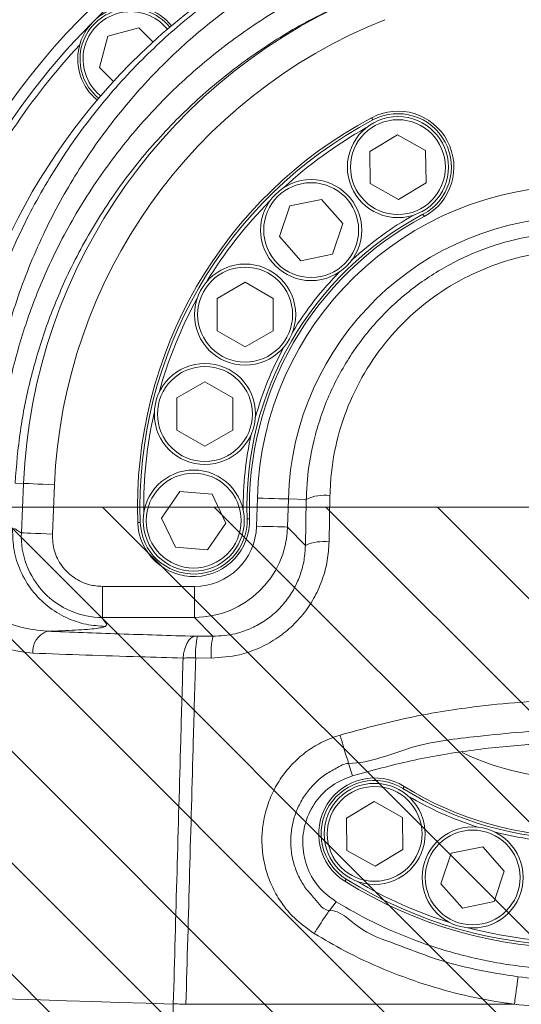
# Model space of a CAD drawing. Header units: millimetres. Extents: x 0 to 8410, y 0 to 5940.
# Tile 167 of 180: x 6847 to 6927, y 3998 to 4156. Entities that reach past the tile are written whole.
import ezdxf

# ---------------------------------------------------------------- set-up
doc = ezdxf.new("R2010")
doc.units = ezdxf.units.MM
doc.header["$LTSCALE"] = 10
doc.linetypes.add('CENTERX2', pattern=[20.32, 12.7, -2.54, 2.54, -2.54])

msp = doc.modelspace()

# ---------------------------------------------------------------- hatches: boundary and pattern name
at = {"linetype": 'Continuous'}
h = msp.add_hatch(dxfattribs=at)
h.set_pattern_fill('ANSI31', color=8, scale=4, angle=90, style=0)
h.paths.add_polyline_path([(6811.73, 4077.87), (6811.73, 3177.87), (7061.73, 3177.87), (7061.73, 4077.87)], flags=0)

# ---------------------------------------------------------------- linework, layer by layer
at = {"color": 7, "linetype": 'Continuous', "lineweight": 0}
for p, q in [((6860.94, 4153.67), (6865.95, 4155.02)), ((6865.95, 4155.02), (6868.22, 4152.75)), ((6859.59, 4148.65), (6860.94, 4153.67)), ((6861.85, 4146.39), (6859.59, 4148.65)), ((6903.09, 4135.15), (6907.56, 4137.81)), ((6907.56, 4137.81), (6912.09, 4135.27)), ((6903.16, 4129.95), (6903.09, 4135.15)), ((6912.09, 4135.27), (6912.16, 4130.08)), ((6907.7, 4127.42), (6903.16, 4129.95)), ((6912.16, 4130.08), (6907.7, 4127.42)), ((6890.22, 4126.36), (6895.31, 4127.4)), ((6895.31, 4127.4), (6898.76, 4123.51)), ((6888.57, 4121.43), (6890.22, 4126.36)), ((6898.76, 4123.51), (6897.11, 4118.58)), ((6892.02, 4117.54), (6888.57, 4121.43)), ((6897.11, 4118.58), (6892.02, 4117.54)), ((6878.54, 4111.47), (6883.04, 4114.07)), ((6883.04, 4114.07), (6887.54, 4111.47)), ((6878.54, 4106.27), (6878.54, 4111.47)), ((6887.54, 4111.47), (6887.54, 4106.27)), ((6883.04, 4103.67), (6878.54, 4106.27)), ((6887.54, 4106.27), (6883.04, 4103.67)), ((6872.08, 4095.47), (6876.58, 4098.07)), ((6876.58, 4098.07), (6881.08, 4095.47)), ((6872.08, 4090.27), (6872.08, 4095.47)), ((6881.08, 4095.47), (6881.08, 4090.27)), ((6876.58, 4087.67), (6872.08, 4090.27)), ((6881.08, 4090.27), (6876.58, 4087.67)), ((6869.59, 4076.13), (6872.55, 4080.4)), ((6872.55, 4080.4), (6877.72, 4079.98)), ((6877.72, 4079.98), (6879.95, 4075.29)), ((6811.73, 4077.87), (7061.73, 4077.87)), ((6871.82, 4071.43), (6869.59, 4076.13)), ((6879.95, 4075.29), (6877, 4071.01)), ((6877, 4071.01), (6871.82, 4071.43)), ((6899.7, 4036.63), (6900.34, 4034.65)), ((6899.34, 4027.83), (6903.81, 4030.49)), ((6903.81, 4030.49), (6908.34, 4027.95)), ((6899.42, 4022.63), (6899.34, 4027.83)), ((6908.34, 4027.95), (6908.41, 4022.76)), ((6903.95, 4020.1), (6899.42, 4022.63)), ((6908.41, 4022.76), (6903.95, 4020.1)), ((6916.2, 4022.16), (6921.29, 4023.2)), ((6921.29, 4023.2), (6924.74, 4019.31)), ((6914.55, 4017.23), (6916.2, 4022.16)), ((6924.74, 4019.31), (6923.09, 4014.39)), ((6918, 4013.34), (6914.55, 4017.23)), ((6896.61, 4012.97), (6897.69, 4014.36)), ((6896.61, 4012.97), (6896.61, 4012.97)), ((6923.09, 4014.39), (6918, 4013.34))]:
    msp.add_line(p, q, dxfattribs=at)
at = {"color": 8, "linetype": 'Continuous', "lineweight": 0}
for p, q in [((6859.21, 4144.6), (6859.79, 4144.07)), ((6846.03, 4081.75), (6847.38, 4081.7)), ((6847.04, 4073.75), (6847.38, 4081.7)), ((6852.37, 4081.48), (6852.03, 4073.54)), ((6896.69, 4079.73), (6896.55, 4072.27)), ((6884.88, 4074.82), (6885.01, 4079.34)), ((6890, 4079.2), (6889.87, 4074.68)), ((6892.89, 4079.11), (6890, 4079.2)), ((6892.75, 4071.72), (6892.89, 4079.11)), ((6889.87, 4074.68), (6892.75, 4071.72)), ((6860.1, 4065.12), (6860.1, 4060.12)), ((6860.1, 4065.12), (6874.9, 4065.12)), ((6874.9, 4065.12), (6874.9, 4060.12)), ((6874.9, 4060.12), (6860.1, 4060.12)), ((6877.85, 4057.09), (6874.9, 4060.12)), ((6875.38, 4057.09), (6877.85, 4057.09)), ((6877.57, 4053.59), (6875.09, 4053.6)), ((6926.38, 3997.87), (6926.38, 3997.87))]:
    msp.add_line(p, q, dxfattribs=at)
at = {"color": 7, "linetype": 'CENTERX2', "lineweight": 0}
msp.add_line((6705.01, 4077.87), (7227.88, 4077.87), dxfattribs=at)
at = {"color": 8, "linetype": 'Continuous', "lineweight": 0, "flags": 128}
for points in [[(6903.4, 4140.56), (6903.41, 4140.55), (6903.42, 4140.53), (6903.43, 4140.5), (6903.46, 4140.46), (6903.49, 4140.4), (6903.52, 4140.34), (6903.55, 4140.28), (6903.59, 4140.21)], [(6911.85, 4124.67), (6911.85, 4124.67), (6911.84, 4124.69), (6911.82, 4124.73), (6911.8, 4124.77), (6911.77, 4124.82), (6911.74, 4124.89), (6911.7, 4124.95), (6911.66, 4125.02)], [(6852.37, 4081.48), (6851.43, 4081.52), (6850.52, 4081.56), (6849.68, 4081.6), (6848.93, 4081.63), (6848.31, 4081.66), (6847.83, 4081.68), (6847.52, 4081.69), (6847.38, 4081.7)], [(6890, 4079.2), (6889.86, 4079.2), (6889.55, 4079.21), (6889.07, 4079.22), (6888.45, 4079.24), (6887.7, 4079.26), (6886.86, 4079.28), (6885.95, 4079.31), (6885.01, 4079.34)], [(6883.37, 4076.01), (6883.44, 4076.01), (6883.52, 4076.01), (6883.59, 4076.02), (6883.65, 4076.02), (6883.7, 4076.02), (6883.74, 4076.02), (6883.76, 4076.02), (6883.77, 4076.02)], [(6884.88, 4074.82), (6885.83, 4074.79), (6886.73, 4074.77), (6887.58, 4074.74), (6888.32, 4074.72), (6888.94, 4074.7), (6889.42, 4074.69), (6889.73, 4074.68), (6889.87, 4074.68)], [(6852.03, 4073.54), (6851.09, 4073.58), (6850.18, 4073.62), (6849.34, 4073.66), (6848.59, 4073.69), (6847.97, 4073.71), (6847.49, 4073.73), (6847.18, 4073.75), (6847.04, 4073.75)], [(6874.97, 4057.1), (6874.64, 4057.01), (6874.31, 4056.79), (6874, 4056.47), (6873.72, 4056.04), (6873.49, 4055.52), (6873.29, 4054.93), (6873.15, 4054.28), (6873.06, 4053.59)], [(6908.44, 4032.59), (6908.48, 4032.65), (6908.52, 4032.72), (6908.55, 4032.77), (6908.59, 4032.83), (6908.61, 4032.87), (6908.63, 4032.9), (6908.64, 4032.92), (6908.65, 4032.92)], [(6899.32, 4018), (6899.28, 4017.93), (6899.24, 4017.87), (6899.2, 4017.81), (6899.17, 4017.76), (6899.15, 4017.72), (6899.13, 4017.69), (6899.11, 4017.67), (6899.11, 4017.66)]]:
    msp.add_lwpolyline(points, dxfattribs=at)
at = {"color": 7, "linetype": 'Continuous', "lineweight": 0, "flags": 128}
msp.add_lwpolyline([(6838, 3998.92), (6841.98, 3998.8), (6846.03, 3998.67), (6850.14, 3998.55), (6854.3, 3998.42), (6858.52, 3998.29), (6862.79, 3998.16), (6867.12, 3998.03), (6871.49, 3997.9)], dxfattribs=at)
at = {"color": 7, "linetype": 'Continuous', "lineweight": 0}
for centre, radius in [((6907.63, 4132.61), 8.13), ((6893.67, 4122.47), 8.13), ((6883.04, 4108.87), 8.14), ((6876.58, 4092.87), 8.14), ((6874.77, 4075.71), 8.14), ((6903.88, 4025.29), 8.13), ((6919.65, 4018.27), 8.13)]:
    msp.add_circle(centre, radius, dxfattribs=at)
at = {"color": 8, "linetype": 'Continuous', "lineweight": 0}
for centre, radius in [((6907.63, 4132.61), 7.63), ((6893.67, 4122.47), 7.63), ((6883.04, 4108.87), 7.64), ((6876.58, 4092.87), 7.64), ((6874.77, 4075.71), 7.63), ((6903.88, 4025.29), 7.63), ((6919.65, 4018.27), 7.63)]:
    msp.add_circle(centre, radius, dxfattribs=at)
at = {"color": 7, "linetype": 'Continuous', "lineweight": 0}
for centre, radius, start, end in [((6936.73, 4077.87), 112.29, 58.4895, 155.4287), ((6936.73, 4077.87), 110.5, 6.9455, 200.833), ((6936.73, 4077.87), 101.5, 3.2825, 177.5483), ((6864.61, 4150), 8.5, 39.2409, 230.7591), ((6864.61, 4150), 8.13, 39.1923, 230.8077), ((6936.73, 4077.87), 109.5, 137.1687, 155.3313), ((6907.63, 4132.61), 9, 298, 118), ((6936.73, 4077.87), 71, 118, 182), ((6936.73, 4077.87), 70, 119.2837, 132.7187), ((6936.73, 4077.87), 70, 135.2805, 148.7187), ((6936.73, 4077.87), 53, 118, 182), ((6936.73, 4077.87), 54, 119.4599, 132.535), ((6936.73, 4077.87), 54, 135.4642, 148.535), ((6936.73, 4077.87), 70, 151.2805, 164.7187), ((6936.73, 4077.87), 54, 151.4642, 164.535), ((6936.73, 4077.87), 70, 167.2805, 180.7187), ((6936.73, 4077.87), 54, 167.4642, 180.535), ((6874.77, 4075.71), 9, 182, 2), ((6903.88, 4025.29), 9, 58, 238), ((6936.73, 4077.87), 53, 238, 302), ((6936.74, 4077.87), 54, 239.4599, 252.535), ((6936.74, 4077.87), 54, 255.4642, 268.535), ((6936.73, 4077.87), 71, 238, 302), ((6936.74, 4077.87), 70, 239.2837, 252.7187), ((6936.74, 4077.87), 70, 255.2805, 268.7187)]:
    msp.add_arc(centre, radius, start, end, dxfattribs=at)
at = {"color": 8, "linetype": 'Continuous', "lineweight": 0}
for centre, radius, start, end in [((6936.73, 4077.87), 89.43, 111.6771, 177.5483), ((6864.61, 4150), 7.64, 39.1022, 225), ((6936.73, 4077.87), 84.44, 111.6771, 177.5483), ((6936.73, 4077.87), 70.6, 118, 182), ((6907.63, 4132.61), 8.6, 298, 118), ((6936.73, 4077.87), 51.74, 1.6236, 178.3764), ((6936.73, 4077.87), 53.4, 118, 182), ((6936.73, 4077.87), 46.75, 1.6236, 178.3764), ((6895.76, 4073.4), 6.4, 81.6693, 116.7041), ((6876.4, 3776.8), 298.78, 91.9599, 92.0366), ((6874.77, 4075.71), 8.6, 182, 2), ((6860.11, 4073.2), 13.08, 177.5936, 269.9545), ((6895.6, 4065.4), 6.94, 82.1351, 114.29), ((6852.37, 4054.61), 3.49, 109.8203, 183.8368), ((6888.13, 4054.27), 13.06, 167.4941, 182.9409), ((6891.15, 4054.26), 13.59, 167.9932, 182.829), ((6936.73, 4077.87), 43.73, 244.6025, 295.2097), ((6903.88, 4025.29), 8.6, 58, 238), ((6936.73, 4077.87), 53.4, 238, 302), ((6936.73, 4077.87), 70.6, 238, 302)]:
    msp.add_arc(centre, radius, start, end, dxfattribs=at)
for major_axis, ratio, start_param, end_param in [((6.99, -7.19), 0.99734, 5.513287, 7.053084), ((-10.46, 10.77), 0.999109, 2.371694, 3.911491)]:
    msp.add_ellipse((6874.87, 4075.13), major_axis=major_axis, ratio=ratio, start_param=start_param, end_param=end_param, dxfattribs=at)
for points, knots in [([(6837.19, 4082.13), (6837.31, 4084.46), (6837.59, 4089.75), (6838.83, 4097.9), (6840.88, 4106.52), (6843.67, 4114.9), (6847.47, 4123.69), (6852.51, 4132.73), (6858.95, 4141.78), (6866.15, 4149.86), (6873.97, 4156.92), (6882.25, 4162.99), (6891.03, 4168.14), (6900.21, 4172.32), (6909.67, 4175.51), (6918.18, 4177.52), (6923.54, 4178.23), (6925.57, 4178.5)], [0, 0, 0, 0, 0.0487916, 0.1109821, 0.1734065, 0.2358393, 0.298042, 0.3767454, 0.455674, 0.534373, 0.6064809, 0.6787702, 0.7508559, 0.8197615, 0.8888525, 0.9577349, 1, 1, 1, 1]), ([(6924.92, 4176.1), (6923.33, 4175.87), (6918.55, 4175.19), (6910.73, 4173.33), (6901.64, 4170.22), (6892.82, 4166.17), (6884.4, 4161.17), (6876.44, 4155.28), (6868.94, 4148.43), (6862.03, 4140.59), (6855.85, 4131.81), (6850.57, 4122.23), (6846.32, 4111.88), (6843.24, 4100.89), (6841.62, 4091.11), (6841.3, 4085.02), (6841.18, 4082.77)], [0, 0, 0, 0, 0.034448, 0.103526, 0.17282, 0.241925, 0.314486, 0.387254, 0.459842, 0.539331, 0.619052, 0.698548, 0.782498, 0.866712, 0.950644, 1, 1, 1, 1]), ([(6843.03, 4082.49), (6843.27, 4085.41), (6843.75, 4091.28), (6845.5, 4099.9), (6847.96, 4108.31), (6851.42, 4116.99), (6856.04, 4125.8), (6861.95, 4134.53), (6868.64, 4142.38), (6875.99, 4149.28), (6883.85, 4155.26), (6892.21, 4160.35), (6900.99, 4164.49), (6910.07, 4167.68), (6918.09, 4169.65), (6923.06, 4170.38), (6924.85, 4170.64)], [0, 0, 0, 0, 0.067252, 0.134793, 0.202347, 0.269616, 0.351167, 0.432958, 0.514507, 0.590205, 0.666101, 0.741778, 0.814271, 0.886966, 0.959435, 1, 1, 1, 1]), ([(6903.7, 4160.98), (6900.37, 4159.56), (6894.09, 4156.87), (6885.56, 4151.66), (6877.95, 4145.94), (6870.84, 4139.3), (6864.37, 4131.77), (6858.64, 4123.38), (6854.16, 4114.92), (6850.81, 4106.58), (6848.42, 4098.5), (6846.72, 4090.21), (6846.26, 4084.57), (6846.03, 4081.75)], [0, 0, 0, 0, 0.103082, 0.194749, 0.28668, 0.378372, 0.477003, 0.575927, 0.674557, 0.755756, 0.837299, 0.918825, 1, 1, 1, 1]), ([(6892.89, 4079.11), (6892.93, 4080.15), (6893.07, 4083.69), (6894.18, 4089.65), (6896.68, 4096.66), (6900.33, 4103.08), (6904.89, 4108.74), (6910.32, 4113.54), (6916.42, 4117.39), (6923.07, 4120.18), (6930.11, 4121.87), (6937.37, 4122.35), (6944.71, 4121.65), (6951.86, 4119.68), (6958.67, 4116.53), (6964.86, 4112.22), (6970.26, 4106.9), (6974.65, 4100.73), (6977.92, 4093.92), (6980.05, 4086.64), (6980.41, 4081.62), (6980.58, 4079.11)], [0, 0, 0, 0, 0.023038, 0.078459, 0.13388, 0.187573, 0.241263, 0.29406, 0.346852, 0.399245, 0.451634, 0.504672, 0.557711, 0.612042, 0.666378, 0.721804, 0.777236, 0.83293, 0.888628, 0.944315, 1, 1, 1, 1]), ([(6976.78, 4079.73), (6976.62, 4082.03), (6976.3, 4086.63), (6974.36, 4093.31), (6971.38, 4099.56), (6967.37, 4105.22), (6962.44, 4110.11), (6956.79, 4114.07), (6950.56, 4116.97), (6944.03, 4118.77), (6937.32, 4119.42), (6930.68, 4118.97), (6924.24, 4117.42), (6918.16, 4114.86), (6912.59, 4111.33), (6907.62, 4106.91), (6903.45, 4101.69), (6900.12, 4095.79), (6897.85, 4089.36), (6896.86, 4083.91), (6896.73, 4080.68), (6896.69, 4079.73)], [0, 0, 0, 0, 0.055837, 0.111674, 0.167472, 0.223266, 0.278682, 0.33409, 0.388292, 0.442488, 0.495343, 0.548198, 0.600447, 0.652702, 0.705459, 0.758223, 0.812254, 0.86629, 0.921594, 0.976899, 1, 1, 1, 1]), ([(6845.63, 4074.31), (6845.77, 4074.37), (6846.04, 4074.5), (6846.5, 4073.99), (6846.84, 4073.84), (6847.04, 4073.75)], [0, 0, 0, 0, 0.279435, 0.559783, 1, 1, 1, 1]), ([(6860.6, 4058.69), (6859.55, 4058.76), (6857.38, 4058.9), (6854.19, 4060.01), (6851.2, 4061.85), (6848.65, 4064.42), (6846.8, 4067.54), (6845.71, 4070.92), (6845.66, 4073.21), (6845.63, 4074.31)], [0, 0, 0, 0, 0.130549, 0.270018, 0.415563, 0.563448, 0.716385, 0.863016, 1, 1, 1, 1]), ([(6852.03, 4073.54), (6852.08, 4072.63), (6852.18, 4070.81), (6853.47, 4068.33), (6855.44, 4066.42), (6857.77, 4065.3), (6859.39, 4065.17), (6860.1, 4065.12)], [0, 0, 0, 0, 0.208822, 0.417643, 0.626834, 0.836229, 1, 1, 1, 1]), ([(6896.55, 4072.27), (6896.48, 4071.27), (6896.35, 4069.28), (6895.57, 4066.32), (6894.33, 4063.48), (6892.63, 4060.84), (6890.5, 4058.52), (6888, 4056.57), (6885.19, 4055.07), (6881.71, 4053.85), (6879.11, 4053.69), (6877.57, 4053.59)], [0, 0, 0, 0, 0.102541, 0.205071, 0.311166, 0.417249, 0.523264, 0.629274, 0.736993, 0.844713, 1, 1, 1, 1]), ([(6877.85, 4057.09), (6879.06, 4057.16), (6881.1, 4057.29), (6883.84, 4058.24), (6886.05, 4059.41), (6888.01, 4060.94), (6889.69, 4062.76), (6891.02, 4064.83), (6891.99, 4067.06), (6892.6, 4069.38), (6892.7, 4070.94), (6892.75, 4071.72)], [0, 0, 0, 0, 0.155422, 0.262913, 0.370393, 0.47609, 0.581792, 0.687845, 0.793922, 0.89695, 1, 1, 1, 1]), ([(6842.85, 4059.98), (6844.2, 4059.45), (6846.93, 4058.39), (6849.76, 4058.06), (6851.18, 4057.89)], [0, 0, 0, 0, 0.496378, 1, 1, 1, 1]), ([(6860.1, 4060.12), (6860.13, 4059.99), (6860.19, 4059.72), (6860.57, 4059.35), (6860.79, 4059.01), (6860.66, 4058.8), (6860.6, 4058.69)], [0, 0, 0, 0, 0.279927, 0.560444, 0.780517, 1, 1, 1, 1]), ([(6860.6, 4058.69), (6860.47, 4058.63), (6860.23, 4058.51), (6859.15, 4058.35), (6857.7, 4058.21), (6855.81, 4058.08), (6853.65, 4057.97), (6851.98, 4057.91), (6851.18, 4057.89)], [0, 0, 0, 0, 0.189171, 0.356355, 0.523529, 0.686389, 0.849231, 1, 1, 1, 1]), ([(6851.18, 4057.89), (6855.03, 4057.75), (6862.75, 4057.47), (6870.89, 4057.22), (6874.97, 4057.1)], [0, 0, 0, 0, 0.499163, 1, 1, 1, 1]), ([(6848.89, 4054.37), (6847.58, 4054.52), (6844.93, 4054.82), (6842.16, 4056.07), (6840.66, 4056.89), (6840.33, 4057.07)], [0, 0, 0, 0, 0.429193, 0.874314, 1, 1, 1, 1]), ([(6874.97, 4057.1), (6875.04, 4057.1), (6875.17, 4057.1), (6875.31, 4057.1), (6875.38, 4057.09)], [0, 0, 0, 0, 0.511207, 1, 1, 1, 1]), ([(6873.06, 4053.59), (6870.74, 4053.66), (6865.44, 4053.81), (6857.34, 4054.07), (6851.71, 4054.27), (6848.89, 4054.37)], [0, 0, 0, 0, 0.2796693, 0.6395219, 1, 1, 1, 1]), ([(6871.49, 3997.93), (6871.69, 4005), (6872.09, 4019.14), (6872.61, 4037.71), (6872.94, 4049.16), (6873.06, 4053.59)], [0, 0, 0, 0, 0.380202, 0.760421, 1, 1, 1, 1]), ([(6875.09, 4053.6), (6874.74, 4053.6), (6874.04, 4053.61), (6873.39, 4053.6), (6873.06, 4053.59)], [0, 0, 0, 0, 0.4889962, 1, 1, 1, 1]), ([(6875.09, 4053.6), (6874.96, 4049.17), (6874.63, 4037.7), (6874.12, 4019.11), (6873.72, 4004.95), (6873.52, 3997.87)], [0, 0, 0, 0, 0.239437, 0.61972, 1, 1, 1, 1]), ([(6898.32, 4041.2), (6901.86, 4042.16), (6908.95, 4044.09), (6918.69, 4045.67), (6927.33, 4046.53), (6936.33, 4046.9), (6946.82, 4046.58), (6957.55, 4045.29), (6967.01, 4043.46), (6972.44, 4041.95), (6975.15, 4041.2)], [0, 0, 0, 0, 0.14141, 0.28282, 0.379284, 0.475748, 0.629428, 0.783109, 0.891554, 1, 1, 1, 1]), ([(6973.77, 4036.63), (6973.77, 4036.63), (6971.05, 4036.63), (6965.96, 4039.13), (6956.78, 4040.43), (6946.46, 4041.85), (6936.34, 4042.1), (6927.67, 4041.77), (6919.35, 4040.85), (6909.9, 4039.84), (6903.24, 4036.63), (6899.7, 4036.63), (6899.7, 4036.63)], [0, 0, 0, 0, 0.000001, 0.108475, 0.21695, 0.370604, 0.524258, 0.620708, 0.717159, 0.858579, 0.999999, 1, 1, 1, 1]), ([(6894.17, 4009.24), (6893.04, 4010.04), (6891.09, 4011.42), (6888.94, 4014.03), (6887.41, 4016.6), (6886.36, 4019.39), (6885.87, 4021.87), (6885.71, 4024.25), (6885.82, 4026.53), (6886.37, 4029.21), (6887.37, 4031.88), (6888.85, 4034.46), (6890.76, 4036.76), (6893.02, 4038.69), (6895.55, 4040.23), (6897.4, 4040.88), (6898.32, 4041.2)], [0, 0, 0, 0, 0.102181, 0.175502, 0.24882, 0.322243, 0.395676, 0.434595, 0.499082, 0.563569, 0.636319, 0.709067, 0.782513, 0.855965, 0.927989, 1, 1, 1, 1]), ([(6899.7, 4036.63), (6899.7, 4036.63), (6898.98, 4036.63), (6897.68, 4035.81), (6895.78, 4034.81), (6894.12, 4033.35), (6892.7, 4031.67), (6891.6, 4029.76), (6890.62, 4027.19), (6890.31, 4024.76), (6890.46, 4022.35), (6890.82, 4020.51), (6891.6, 4018.45), (6892.72, 4016.49), (6894.39, 4014.79), (6895.59, 4012.97), (6896.61, 4012.97), (6896.61, 4012.97)], [0, 0, 0, 0, 0.000002, 0.071778, 0.14357, 0.216793, 0.290006, 0.362838, 0.435676, 0.56407, 0.603123, 0.676767, 0.750399, 0.823964, 0.897536, 0.999998, 1, 1, 1, 1]), ([(6896.61, 4012.97), (6896.61, 4012.97), (6898.38, 4012.97), (6901.43, 4009.55), (6907.26, 4007.62), (6913.55, 4005.09), (6920.16, 4003.35), (6924.7, 4002.64), (6926.97, 4002.28)], [0, 0, 0, 0, 0.000001, 0.162899, 0.368848, 0.574798, 0.787394, 1, 1, 1, 1]), ([(6926.37, 3997.87), (6925.91, 3997.93), (6923.21, 3998.3), (6918.32, 3999.23), (6911.74, 4001.04), (6905.29, 4003.44), (6899.38, 4006.18), (6895.78, 4008.3), (6894.17, 4009.24)], [0, 0, 0, 0, 0.0409743, 0.2371827, 0.4333854, 0.6353379, 0.8372913, 1, 1, 1, 1]), ([(6926.97, 4002.28), (6928.84, 4002.08), (6933.01, 4001.64), (6939.57, 4001.58), (6944.2, 4002.04), (6946.53, 4002.28)], [0, 0, 0, 0, 0.2869664, 0.6419685, 1, 1, 1, 1]), ([(6849.33, 3213.2), (6851.43, 3287.09), (6853.87, 3372.87), (6856.63, 3470.56), (6857.63, 3506.22), (6859.36, 3567.99), (6860.97, 3625.49), (6862.46, 3678.7), (6863.09, 3701.5), (6863.73, 3724.31), (6864.37, 3747.14), (6865.88, 3800.36), (6868.26, 3883.95), (6870.41, 3959.92), (6871.49, 3997.9)], [0, 0, 0, 0, 0.282282, 0.327725, 0.37318, 0.418634, 0.564187, 0.593308, 0.62244, 0.651565, 0.680674, 0.709776, 0.854888, 1, 1, 1, 1]), ([(6871.49, 3997.93), (6871.81, 3997.92), (6872.46, 3997.9), (6873.16, 3997.88), (6873.52, 3997.87)], [0, 0, 0, 0, 0.499997, 1, 1, 1, 1]), ([(6926.38, 3997.87), (6926.38, 3997.87), (6926.38, 3997.87), (6926.37, 3997.87), (6926.37, 3997.87)], [0, 0, 0, 0, 0.495764, 1, 1, 1, 1]), ([(6947.13, 3997.87), (6944.68, 3997.62), (6939.76, 3997.13), (6932.8, 3997.19), (6928.35, 3997.66), (6926.38, 3997.87)], [0, 0, 0, 0, 0.355113, 0.713177, 1, 1, 1, 1])]:
    msp.add_open_spline(points, degree=3, knots=knots, dxfattribs=at)
at = {"color": 7, "linetype": 'Continuous', "lineweight": 0}
for points, knots in [([(6899.7, 4036.63), (6899.6, 4036.96), (6899.39, 4037.61), (6898.95, 4039.07), (6898.6, 4040.22), (6898.39, 4040.93), (6898.34, 4041.11), (6898.32, 4041.2)], [0, 0, 0, 0, 0.300922, 0.601827, 0.902741, 0.947711, 1, 1, 1, 1]), ([(6973.12, 4034.65), (6970.84, 4035.28), (6966.29, 4036.55), (6958.16, 4038.21), (6948.76, 4039.49), (6938.49, 4040.02), (6928.63, 4039.77), (6919.15, 4038.81), (6909.68, 4037.18), (6903.46, 4035.5), (6900.34, 4034.65)], [0, 0, 0, 0, 0.096182, 0.192364, 0.337017, 0.48167, 0.609808, 0.737947, 0.868973, 1, 1, 1, 1]), ([(6900.34, 4034.65), (6899.22, 4034.2), (6896.93, 4033.29), (6894.27, 4030.58), (6892.58, 4027.18), (6892.12, 4023.38), (6892.94, 4019.65), (6894.85, 4016.45), (6896.78, 4015.03), (6897.69, 4014.36)], [0, 0, 0, 0, 0.1397939, 0.2845721, 0.4298143, 0.5759931, 0.7223468, 0.8693196, 1, 1, 1, 1]), ([(6894.17, 4009.24), (6894.21, 4009.3), (6894.28, 4009.42), (6894.64, 4010.01), (6895.27, 4011.01), (6896.07, 4012.22), (6896.43, 4012.72), (6896.61, 4012.97)], [0, 0, 0, 0, 0.038024, 0.076282, 0.384191, 0.692096, 1, 1, 1, 1]), ([(6897.69, 4014.36), (6899.66, 4013.22), (6903.62, 4010.95), (6910.38, 4008.04), (6917.89, 4005.63), (6926.12, 4003.98), (6934.49, 4003.25), (6942.88, 4003.48), (6951.21, 4004.62), (6959.53, 4006.82), (6965.34, 4008.8), (6968.24, 4010.36), (6968.48, 4010.49)], [0, 0, 0, 0, 0.092663, 0.185326, 0.298685, 0.412405, 0.525763, 0.639028, 0.752653, 0.865918, 0.988961, 1, 1, 1, 1]), ([(6926.38, 3997.87), (6926.43, 3998.32), (6926.55, 3999.23), (6926.72, 4000.48), (6926.87, 4001.56), (6926.94, 4002.04), (6926.97, 4002.28)], [0, 0, 0, 0, 0.249987, 0.499998, 0.749999, 1, 1, 1, 1]), ([(6926.37, 3997.87), (6920.73, 3997.87), (6909.21, 3997.87), (6891.59, 3997.87), (6879.62, 3997.87), (6873.52, 3997.87)], [0, 0, 0, 0, 0.319811, 0.653219, 1, 1, 1, 1])]:
    msp.add_open_spline(points, degree=3, knots=knots, dxfattribs=at)

doc.saveas('drawing.dxf')
